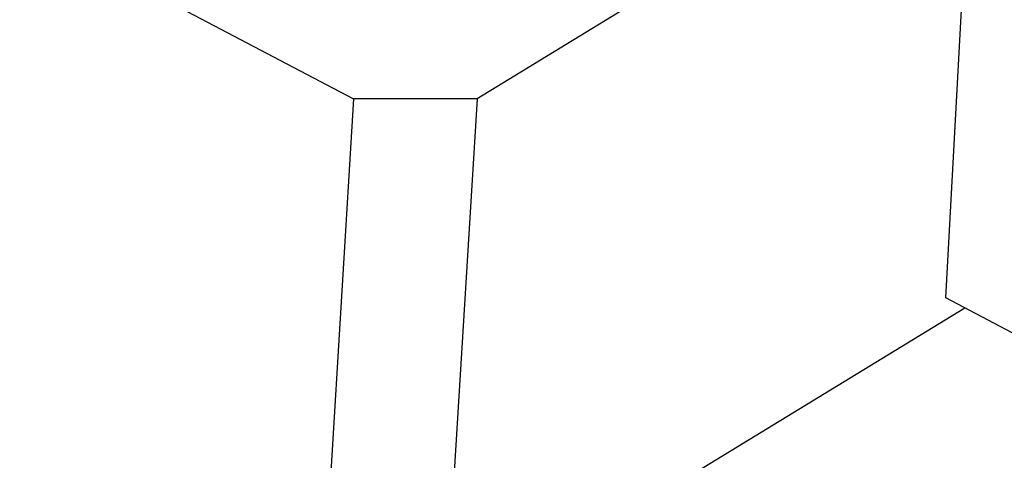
# Model space of a CAD drawing. Header units: millimetres. Extents: x -43833 to -38083, y -3638 to -2112.
# Tile 90 of 114: x -40394 to -40383, y -3247 to -3242. Entities that reach past the tile are written whole.
import ezdxf

# ---------------------------------------------------------------- set-up
doc = ezdxf.new("R2010")
doc.units = ezdxf.units.MM

msp = doc.modelspace()

# ---------------------------------------------------------------- linework, layer by layer
at = {"color": 7, "linetype": 'Continuous'}
for p, q in [((-40383.651, -3245.283), (-40382.646, -3226.757)), ((-40383.341, -3239.565), (-40388.992, -3243.013)), ((-40394.373, -3240.925), (-40390.4, -3243.013)), ((-40390.4, -3243.013), (-40390.766, -3249.008)), ((-40388.992, -3243.013), (-40390.4, -3243.013)), ((-40388.992, -3243.013), (-40389.358, -3249.008)), ((-40382.894, -3245.681), (-40383.651, -3245.283)), ((-40389.358, -3249.008), (-40383.436, -3245.396))]:
    msp.add_line(p, q, dxfattribs=at)

doc.saveas('drawing.dxf')
